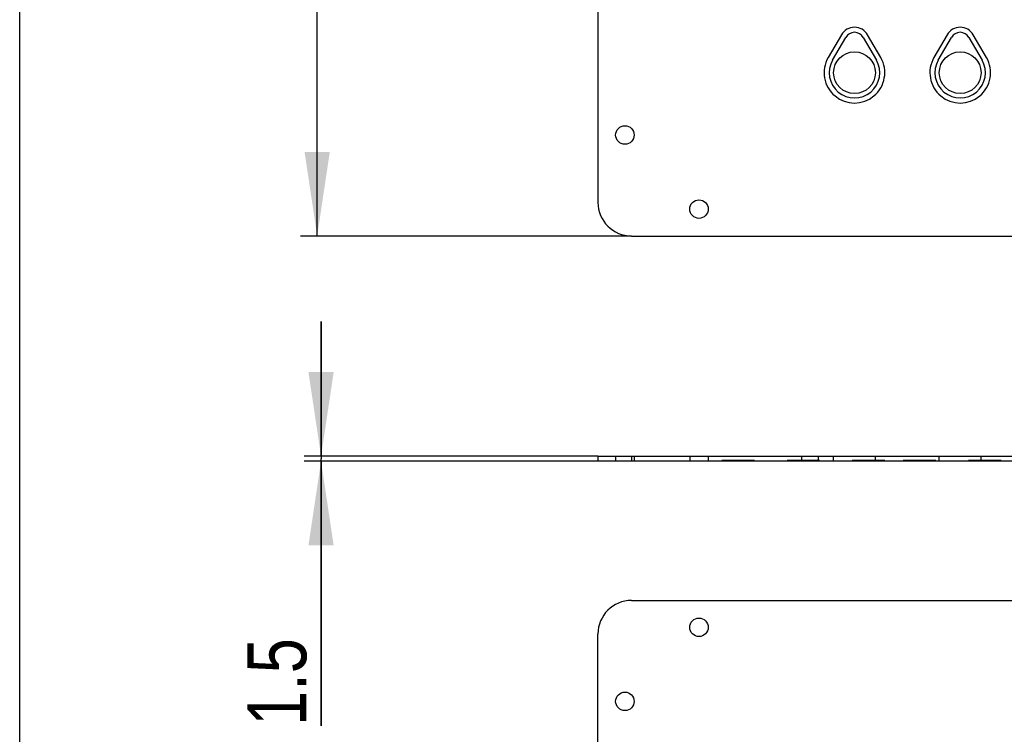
# Model space of a CAD drawing. Header units: millimetres. Extents: x -694 to 338, y 16 to 743.
# Tile 9 of 20: x 10 to 68, y 158 to 200. Entities that reach past the tile are written whole.
import ezdxf

# ---------------------------------------------------------------- set-up
doc = ezdxf.new("R2010")
doc.units = ezdxf.units.MM
doc.header["$LTSCALE"] = 19.36
doc.linetypes.add('HIDDEN', pattern=[0.2, 0.1, -0.1])
doc.layers.get('0').update_dxf_attribs({"linetype": 'CONTINUOUS'})
doc.layers.add('DEFAULT_2', color=8, linetype='HIDDEN')
doc.styles.get("Standard").update_dxf_attribs({"font": 'txt', "width": 0.8})
doc.dimstyles.new('DIMSTYLE_1', dxfattribs={"dimtxt": 3.5, "dimasz": 5, "dimexe": 0.18, "dimexo": 0.0625, "dimgap": 0.09, "dimtad": 1, "dimdec": 3, "dimlfac": 5, "dimdsep": 46, "dimtxsty": 'Standard', "dimblk": '_FILLED', "dimblk1": '_FILLED', "dimblk2": '_FILLED', "dimcen": 0.09, "dimclrt": 5, "dimadec": 0, "dimazin": 0, "dimtp": 0.8, "dimtm": 0.8, "dimtfac": 1, "dimtdec": 3, "dimtofl": 0, "dimtmove": 0, "dimatfit": 3, "dimldrblk": '_FILLED', "dimfxl": 0, "dimtolj": 1, "dimarcsym": 0})
doc.dimstyles.new('DIMSTYLE_2', dxfattribs={"dimtxt": 3.5, "dimasz": 5, "dimexe": 0.18, "dimexo": 0.0625, "dimgap": 0.09, "dimtad": 1, "dimdec": 3, "dimlfac": 5, "dimdsep": 46, "dimtxsty": 'Standard', "dimblk": '_FILLED', "dimblk1": '_FILLED', "dimblk2": '_FILLED', "dimcen": 0.09, "dimclrt": 5, "dimadec": 0, "dimazin": 0, "dimtp": 0.5, "dimtm": 0.5, "dimtfac": 1, "dimtdec": 3, "dimtofl": 0, "dimtmove": 0, "dimatfit": 3, "dimldrblk": '_FILLED', "dimfxl": 0, "dimtolj": 1, "dimarcsym": 0})
doc.dimstyles.new('DIMSTYLE_3', dxfattribs={"dimtxt": 3.5, "dimasz": 5, "dimexe": 0.18, "dimexo": 0.0625, "dimgap": 0.09, "dimtad": 1, "dimdec": 3, "dimlfac": 5, "dimdsep": 46, "dimtxsty": 'Standard', "dimblk": '_FILLED', "dimblk1": '_FILLED', "dimblk2": '_FILLED', "dimcen": 0.09, "dimclrt": 5, "dimadec": 0, "dimazin": 0, "dimtp": 0.1, "dimtm": 0.1, "dimtfac": 1, "dimtdec": 3, "dimtofl": 0, "dimtmove": 0, "dimatfit": 3, "dimldrblk": '_FILLED', "dimfxl": 0, "dimtolj": 1, "dimarcsym": 0})

# ---------------------------------------------------------------- blocks, each defined once
blk = doc.blocks.new('_FILLED')
at = {"color": 0, "linetype": 'ByBlock'}
blk.add_solid([(0, 0), (-1, 0.15), (-1, -0.15)], dxfattribs=at)
blk = doc.blocks.new('*D')
at = {"color": 2, "linetype": 'CONTINUOUS'}
for p, q in [((44.355, 263.618), (44.355, 275.023)), ((131.355, 263.618), (131.355, 275.023)), ((44.355, 274.023), (87.855, 274.023)), ((131.355, 274.023), (87.855, 274.023)), ((46.355, 265.618), (26.674, 265.618)), ((27.674, 265.618), (27.674, 226.618)), ((27.674, 187.618), (27.674, 226.618)), ((46.355, 187.618), (26.674, 187.618)), ((27.904, 174.537), (27.904, 182.537)), ((27.904, 182.537), (27.904, 174.387)), ((44.355, 174.537), (26.904, 174.537)), ((27.904, 158.523), (27.904, 174.387)), ((44.355, 174.237), (26.904, 174.237)), ((27.904, 174.237), (27.904, 158.523))]:
    blk.add_line(p, q, dxfattribs=at)
at = {"color": 2, "linetype": 'CONTINUOUS', "xscale": 5, "yscale": 5, "zscale": 5}
for p, rotation in [((44.355, 274.023), 180), ((27.674, 265.618), 90), ((27.674, 187.618), 270), ((27.904, 174.537), 270), ((27.904, 174.237), 90)]:
    blk.add_blockref('_FILLED', p, dxfattribs=dict(at, rotation=rotation))
blk.add_blockref('_FILLED', (131.355, 274.023), dxfattribs=at)
at = {"color": 5, "linetype": 'CONTINUOUS', "width": 0.8}
blk.add_text('435', height=3.5, dxfattribs=at).set_placement((80.001, 274.898))
for s, p in [('390', (26.799, 222.506)), ('1.5', (27.029, 158.523))]:
    blk.add_text(s, height=3.5, rotation=90, dxfattribs=at).set_placement(p)

msp = doc.modelspace()

# ---------------------------------------------------------------- linework, layer by layer
at = {"color": 7, "linetype": 'CONTINUOUS'}
for p, q in [((10, 20), (10, 287)), ((44.35466, 174.53655), (44.35466, 174.23655)), ((44.35466, 174.53655), (131.35466, 174.53655)), ((46.35466, 165.97378), (129.35466, 165.97378)), ((44.35466, 89.97378), (44.35466, 163.97378))]:
    msp.add_line(p, q, dxfattribs=at)
at = {"color": 3, "linetype": 'CONTINUOUS'}
for p, q in [((44.35466, 263.61802), (44.35466, 189.61802)), ((58.81524, 199.56802), (58.03582, 198.21802)), ((61.15351, 198.21802), (60.37408, 199.56802)), ((65.09524, 199.56802), (64.31582, 198.21802)), ((67.43351, 198.21802), (66.65408, 199.56802)), ((58.29562, 198.06802), (59.07505, 199.41802)), ((60.11428, 199.41802), (60.8937, 198.06802)), ((64.57562, 198.06802), (65.35505, 199.41802)), ((66.39428, 199.41802), (67.1737, 198.06802)), ((46.35466, 187.61802), (129.35466, 187.61802)), ((131.35466, 174.23655), (44.35466, 174.23655))]:
    msp.add_line(p, q, dxfattribs=at)
at = {"color": 9, "linetype": 'CONTINUOUS'}
msp.add_line((46.35466, 174.53655), (46.35466, 174.23655), dxfattribs=at)
at = {"color": 3, "linetype": 'CONTINUOUS'}
for centre, radius in [((59.59466, 197.31802), 1.24), ((65.87466, 197.31802), 1.24), ((45.95466, 193.61802), 0.55), ((50.35466, 189.21802), 0.55)]:
    msp.add_circle(centre, radius, dxfattribs=at)
at = {"color": 7, "linetype": 'CONTINUOUS'}
for centre in [(50.35466, 164.37378), (45.95466, 159.97378)]:
    msp.add_circle(centre, 0.55, dxfattribs=at)
at = {"color": 3, "linetype": 'CONTINUOUS'}
for centre, radius, start, end in [((59.59466, 199.11802), 0.9, 30, 150), ((59.59466, 199.11802), 0.6, 30, 150), ((65.87466, 199.11802), 0.9, 30, 150), ((65.87466, 199.11802), 0.6, 30, 150), ((59.59466, 197.31802), 1.8, 150, 30), ((59.59466, 197.31802), 1.5, 150, 30), ((65.87466, 197.31802), 1.8, 150, 30), ((65.87466, 197.31802), 1.5, 150, 30), ((46.35466, 189.61802), 2, 180, 270)]:
    msp.add_arc(centre, radius, start, end, dxfattribs=at)
at = {"color": 7, "linetype": 'CONTINUOUS'}
msp.add_arc((46.35466, 163.97378), 2, 90, 180, dxfattribs=at)
at = {"layer": 'DEFAULT_2', "color": 8, "linetype": 'HIDDEN'}
for p, q in [((45.40466, 174.53655), (45.40466, 174.23655)), ((46.50466, 174.53655), (46.50466, 174.23655)), ((49.80466, 174.53655), (49.80466, 174.23655)), ((50.90466, 174.53655), (50.90466, 174.23655)), ((56.45466, 174.53655), (56.45466, 174.23655)), ((57.45466, 174.23655), (57.45466, 174.53655)), ((58.35466, 174.23655), (58.35466, 174.53655)), ((60.83466, 174.23655), (60.83466, 174.53655)), ((64.63466, 174.23655), (64.63466, 174.53655)), ((67.11466, 174.23655), (67.11466, 174.53655)), ((61.39466, 174.27655), (49.76867, 174.27655)), ((49.76868, 174.27655), (49.76868, 174.23655)), ((49.77138, 174.23655), (49.77138, 174.27655)), ((49.86868, 174.27655), (49.86868, 174.23655)), ((49.87123, 174.23655), (49.87123, 174.27655)), ((50.47093, 174.23655), (50.47093, 174.27655)), ((50.53718, 174.23655), (50.53718, 174.27655)), ((50.93483, 174.27655), (50.93483, 174.23655)), ((50.9418, 174.23655), (50.9418, 174.27655)), ((50.99723, 174.23655), (50.99723, 174.27655)), ((51.03483, 174.27655), (51.03483, 174.23655)), ((51.19551, 174.23655), (51.19551, 174.27655)), ((51.28703, 174.23655), (51.28703, 174.27655)), ((51.4917, 174.23655), (51.4917, 174.27655)), ((51.55633, 174.23655), (51.55633, 174.27655)), ((51.77131, 174.23655), (51.77131, 174.27655)), ((51.82749, 174.23655), (51.82749, 174.27655)), ((51.99313, 174.27655), (51.99313, 174.23655)), ((51.99339, 174.27655), (51.99339, 174.23655)), ((52.0304, 174.23655), (52.0304, 174.27655)), ((52.04279, 174.27655), (52.04279, 174.23655)), ((52.05273, 174.23655), (52.05273, 174.27655)), ((52.09315, 174.23655), (52.09315, 174.27655)), ((52.15476, 174.23655), (52.15476, 174.27655)), ((52.18267, 174.27655), (52.18267, 174.23655)), ((52.20745, 174.23655), (52.20745, 174.27655)), ((52.24855, 174.23655), (52.24855, 174.27655)), ((52.29103, 174.23655), (52.29103, 174.27655)), ((52.30074, 174.23655), (52.30074, 174.27655)), ((52.33187, 174.27655), (52.33187, 174.23655)), ((52.46845, 174.23655), (52.46845, 174.27655)), ((52.57834, 174.27655), (52.57834, 174.23655)), ((52.66815, 174.23655), (52.66815, 174.27655)), ((52.83224, 174.27655), (52.83224, 174.23655)), ((52.84908, 174.23655), (52.84908, 174.27655)), ((52.85984, 174.23655), (52.85984, 174.27655)), ((52.93224, 174.27655), (52.93224, 174.23655)), ((52.94167, 174.23655), (52.94167, 174.27655)), ((52.94987, 174.27655), (52.94987, 174.23655)), ((52.99843, 174.23655), (52.99843, 174.27655)), ((53.0128, 174.27655), (53.0128, 174.23655)), ((53.09586, 174.27655), (53.09586, 174.23655)), ((53.11395, 174.23655), (53.11395, 174.27655)), ((53.20863, 174.27655), (53.20863, 174.23655)), ((53.22403, 174.27655), (53.22403, 174.23655)), ((53.22629, 174.23655), (53.22629, 174.27655)), ((53.23345, 174.23655), (53.23345, 174.27655)), ((53.30334, 174.27655), (53.30334, 174.23655)), ((53.30836, 174.23655), (53.30836, 174.27655)), ((53.32403, 174.27655), (53.32403, 174.23655)), ((53.32841, 174.27655), (53.32841, 174.23655)), ((53.33395, 174.23655), (53.33395, 174.27655)), ((53.38267, 174.23655), (53.38267, 174.27655)), ((53.41723, 174.23655), (53.41723, 174.27655)), ((53.42026, 174.23655), (53.42026, 174.27655)), ((53.4209, 174.23655), (53.4209, 174.27655)), ((53.43691, 174.23655), (53.43691, 174.27655)), ((53.45658, 174.27655), (53.45658, 174.23655)), ((53.46346, 174.23655), (53.46346, 174.27655)), ((53.53592, 174.23655), (53.53592, 174.27655)), ((53.54109, 174.27655), (53.54109, 174.23655)), ((53.54193, 174.23655), (53.54193, 174.27655)), ((53.55658, 174.27655), (53.55658, 174.23655)), ((53.56406, 174.23655), (53.56406, 174.27655)), ((53.57099, 174.23655), (53.57099, 174.27655)), ((53.61161, 174.27655), (53.61161, 174.23655)), ((53.6281, 174.27655), (53.6281, 174.23655)), ((53.64109, 174.27655), (53.64109, 174.23655)), ((53.64189, 174.23655), (53.64189, 174.27655)), ((53.65633, 174.23655), (53.65633, 174.27655)), ((53.65934, 174.23655), (53.65934, 174.27655)), ((53.67078, 174.23655), (53.67078, 174.27655)), ((53.68743, 174.27655), (53.68743, 174.23655)), ((53.69089, 174.27655), (53.69089, 174.23655)), ((53.69262, 174.23655), (53.69262, 174.27655)), ((53.70443, 174.27655), (53.70443, 174.23655)), ((53.70675, 174.23655), (53.70675, 174.27655)), ((53.73655, 174.23655), (53.73655, 174.27655)), ((53.75759, 174.27655), (53.75759, 174.23655)), ((53.75962, 174.23655), (53.75962, 174.27655)), ((53.76678, 174.23655), (53.76678, 174.27655)), ((53.7708, 174.23655), (53.7708, 174.27655)), ((53.77185, 174.27655), (53.77185, 174.23655)), ((53.79089, 174.27655), (53.79089, 174.23655)), ((53.79262, 174.23655), (53.79262, 174.27655)), ((53.81514, 174.23655), (53.81514, 174.27655)), ((53.81978, 174.23655), (53.81978, 174.27655)), ((53.82977, 174.23655), (53.82977, 174.27655)), ((53.86045, 174.23655), (53.86045, 174.27655)), ((53.87594, 174.23655), (53.87594, 174.27655)), ((53.87629, 174.23655), (53.87629, 174.27655)), ((53.89101, 174.27655), (53.89101, 174.23655)), ((53.89217, 174.23655), (53.89217, 174.27655)), ((53.89862, 174.23655), (53.89862, 174.27655)), ((53.91324, 174.23655), (53.91324, 174.27655)), ((53.95389, 174.23655), (53.95389, 174.27655)), ((54.00784, 174.23655), (54.00784, 174.27655)), ((54.03174, 174.23655), (54.03174, 174.27655)), ((54.03984, 174.23655), (54.03984, 174.27655)), ((54.04116, 174.23655), (54.04116, 174.27655)), ((54.04352, 174.23655), (54.04352, 174.27655)), ((54.06146, 174.23655), (54.06146, 174.27655)), ((54.0745, 174.27655), (54.0745, 174.23655)), ((54.08434, 174.23655), (54.08434, 174.27655)), ((54.11408, 174.23655), (54.11408, 174.27655)), ((54.14923, 174.23655), (54.14923, 174.27655)), ((54.17861, 174.23655), (54.17861, 174.27655)), ((54.18434, 174.23655), (54.18434, 174.27655)), ((54.26536, 174.27655), (54.26536, 174.23655)), ((54.27261, 174.27655), (54.27261, 174.23655)), ((54.2838, 174.23655), (54.2838, 174.27655)), ((54.29409, 174.23655), (54.29409, 174.27655)), ((54.29426, 174.23655), (54.29426, 174.27655)), ((54.37833, 174.23655), (54.37833, 174.27655)), ((54.38162, 174.23655), (54.38162, 174.27655)), ((54.39297, 174.23655), (54.39297, 174.27655)), ((54.39409, 174.23655), (54.39409, 174.27655)), ((54.39426, 174.23655), (54.39426, 174.27655)), ((54.4385, 174.27655), (54.4385, 174.23655)), ((54.52554, 174.27655), (54.52554, 174.23655)), ((54.5385, 174.27655), (54.5385, 174.23655)), ((54.57737, 174.27655), (54.57737, 174.23655)), ((54.58096, 174.23655), (54.58096, 174.27655)), ((54.59989, 174.27655), (54.59989, 174.23655)), ((54.61491, 174.23655), (54.61491, 174.27655)), ((54.61815, 174.23655), (54.61815, 174.27655)), ((54.63468, 174.23655), (54.63468, 174.27655)), ((54.67738, 174.27655), (54.67738, 174.23655)), ((54.68094, 174.23655), (54.68094, 174.27655)), ((54.69, 174.23655), (54.69, 174.27655)), ((54.70967, 174.23655), (54.70967, 174.27655)), ((54.72639, 174.23655), (54.72639, 174.27655)), ((54.73573, 174.27655), (54.73573, 174.23655)), ((54.73969, 174.23655), (54.73969, 174.27655)), ((54.76665, 174.23655), (54.76665, 174.27655)), ((54.78533, 174.23655), (54.78533, 174.27655)), ((54.79814, 174.23655), (54.79814, 174.27655)), ((54.8153, 174.27655), (54.8153, 174.23655)), ((54.83574, 174.27655), (54.83574, 174.23655)), ((54.83772, 174.23655), (54.83772, 174.27655)), ((54.84589, 174.23655), (54.84589, 174.27655)), ((54.85949, 174.23655), (54.85949, 174.27655)), ((54.86178, 174.27655), (54.86178, 174.23655)), ((54.87128, 174.23655), (54.87128, 174.27655)), ((54.88987, 174.27655), (54.88987, 174.23655)), ((54.90615, 174.23655), (54.90615, 174.27655)), ((54.93972, 174.23655), (54.93972, 174.27655)), ((54.94589, 174.23655), (54.94589, 174.27655)), ((54.98, 174.27655), (54.98, 174.23655)), ((54.98672, 174.23655), (54.98672, 174.27655)), ((55.01386, 174.23655), (55.01386, 174.27655)), ((55.05636, 174.23655), (55.05636, 174.27655)), ((55.05739, 174.23655), (55.05739, 174.27655)), ((55.0788, 174.23655), (55.0788, 174.27655)), ((55.10707, 174.23655), (55.10707, 174.27655)), ((55.10853, 174.27655), (55.10853, 174.23655)), ((55.13182, 174.27655), (55.13182, 174.23655)), ((55.13297, 174.23655), (55.13297, 174.27655)), ((55.13422, 174.27655), (55.13422, 174.23655)), ((55.14139, 174.23655), (55.14139, 174.27655)), ((55.14639, 174.23655), (55.14639, 174.27655)), ((55.14701, 174.27655), (55.14701, 174.23655)), ((55.15502, 174.23655), (55.15502, 174.27655)), ((55.16859, 174.23655), (55.16859, 174.27655)), ((55.16963, 174.27655), (55.16963, 174.23655)), ((55.17032, 174.27655), (55.17032, 174.23655)), ((55.1764, 174.23655), (55.1764, 174.27655)), ((55.18012, 174.23655), (55.18012, 174.27655)), ((55.19057, 174.23655), (55.19057, 174.27655)), ((55.19246, 174.23655), (55.19246, 174.27655)), ((55.22443, 174.23655), (55.22443, 174.27655)), ((55.22827, 174.23655), (55.22827, 174.27655)), ((55.22953, 174.23655), (55.22953, 174.27655)), ((55.23002, 174.23655), (55.23002, 174.27655)), ((55.25176, 174.27655), (55.25176, 174.23655)), ((55.27179, 174.23655), (55.27179, 174.27655)), ((55.28364, 174.27655), (55.28364, 174.23655)), ((55.28409, 174.23655), (55.28409, 174.27655)), ((55.29157, 174.23655), (55.29157, 174.27655)), ((55.30084, 174.23655), (55.30084, 174.27655)), ((55.30562, 174.23655), (55.30562, 174.27655)), ((55.32168, 174.27655), (55.32168, 174.23655)), ((55.32216, 174.23655), (55.32216, 174.27655)), ((55.32827, 174.23655), (55.32827, 174.27655)), ((55.33834, 174.23655), (55.33834, 174.27655)), ((55.34642, 174.23655), (55.34642, 174.27655)), ((55.34898, 174.23655), (55.34898, 174.27655)), ((55.38512, 174.23655), (55.38512, 174.27655)), ((55.40231, 174.23655), (55.40231, 174.27655)), ((55.40922, 174.23655), (55.40922, 174.27655)), ((55.44511, 174.23655), (55.44511, 174.27655)), ((55.44904, 174.23655), (55.44904, 174.27655)), ((55.45575, 174.23655), (55.45575, 174.27655)), ((55.46155, 174.27655), (55.46155, 174.23655)), ((55.4982, 174.23655), (55.4982, 174.27655)), ((55.51854, 174.23655), (55.51854, 174.27655)), ((55.5615, 174.27655), (55.5615, 174.23655)), ((55.57007, 174.23655), (55.57007, 174.27655)), ((55.57778, 174.23655), (55.57778, 174.27655)), ((55.5798, 174.27655), (55.5798, 174.23655)), ((55.59594, 174.23655), (55.59594, 174.27655)), ((55.60552, 174.23655), (55.60552, 174.27655)), ((55.62414, 174.23655), (55.62414, 174.27655)), ((55.63608, 174.23655), (55.63608, 174.27655)), ((55.65698, 174.23655), (55.65698, 174.27655)), ((55.65872, 174.23655), (55.65872, 174.27655)), ((55.68536, 174.27655), (55.68536, 174.23655)), ((55.68561, 174.27655), (55.68561, 174.23655)), ((55.69248, 174.23655), (55.69248, 174.27655)), ((55.72412, 174.23655), (55.72412, 174.27655)), ((55.72522, 174.27655), (55.72522, 174.23655)), ((55.73006, 174.27655), (55.73006, 174.23655)), ((55.73658, 174.23655), (55.73658, 174.27655)), ((55.75057, 174.23655), (55.75057, 174.27655)), ((55.76788, 174.23655), (55.76788, 174.27655)), ((55.77559, 174.23655), (55.77559, 174.27655)), ((55.78504, 174.27655), (55.78504, 174.23655)), ((55.80211, 174.23655), (55.80211, 174.27655)), ((55.81782, 174.27655), (55.81782, 174.23655)), ((55.83499, 174.23655), (55.83499, 174.27655)), ((55.85826, 174.27655), (55.85826, 174.23655)), ((55.86847, 174.23655), (55.86847, 174.27655)), ((55.89944, 174.23655), (55.89944, 174.27655)), ((55.90403, 174.23655), (55.90403, 174.27655)), ((55.90927, 174.23655), (55.90927, 174.27655)), ((55.91429, 174.27655), (55.91429, 174.23655)), ((55.96419, 174.23655), (55.96419, 174.27655)), ((55.98855, 174.23655), (55.98855, 174.27655)), ((55.99914, 174.23655), (55.99914, 174.27655)), ((56.00926, 174.23655), (56.00926, 174.27655)), ((56.01391, 174.23655), (56.01391, 174.27655)), ((56.02045, 174.23655), (56.02045, 174.27655)), ((56.02485, 174.23655), (56.02485, 174.27655)), ((56.04147, 174.27655), (56.04147, 174.23655)), ((56.05265, 174.27655), (56.05265, 174.23655)), ((56.05826, 174.23655), (56.05826, 174.27655)), ((56.06242, 174.23655), (56.06242, 174.27655)), ((56.07794, 174.23655), (56.07794, 174.27655)), ((56.10626, 174.23655), (56.10626, 174.27655)), ((56.13517, 174.27655), (56.13517, 174.23655)), ((56.14147, 174.27655), (56.14147, 174.23655)), ((56.24933, 174.27655), (56.24933, 174.23655)), ((56.29416, 174.23655), (56.29416, 174.27655)), ((56.31901, 174.27655), (56.31901, 174.23655)), ((56.38168, 174.23655), (56.38168, 174.27655)), ((56.39416, 174.23655), (56.39416, 174.27655)), ((56.43449, 174.23655), (56.43449, 174.27655)), ((56.47123, 174.23655), (56.47123, 174.27655)), ((56.48587, 174.23655), (56.48587, 174.27655)), ((56.54962, 174.23655), (56.54962, 174.27655)), ((56.55687, 174.23655), (56.55687, 174.27655)), ((56.5615, 174.23655), (56.5615, 174.27655)), ((56.57238, 174.23655), (56.57238, 174.27655)), ((56.57447, 174.23655), (56.57447, 174.27655)), ((56.58591, 174.23655), (56.58591, 174.27655)), ((56.67541, 174.23655), (56.67541, 174.27655)), ((56.68383, 174.23655), (56.68383, 174.27655)), ((56.69881, 174.23655), (56.69881, 174.27655)), ((56.70637, 174.27655), (56.70637, 174.23655)), ((56.71039, 174.27655), (56.71039, 174.23655)), ((56.71341, 174.27655), (56.71341, 174.23655)), ((56.71557, 174.27655), (56.71557, 174.23655)), ((56.71903, 174.23655), (56.71903, 174.27655)), ((56.7208, 174.23655), (56.7208, 174.27655)), ((56.72798, 174.27655), (56.72798, 174.23655)), ((56.72932, 174.23655), (56.72932, 174.27655)), ((56.76264, 174.27655), (56.76264, 174.23655)), ((56.80611, 174.27655), (56.80611, 174.23655)), ((56.82299, 174.23655), (56.82299, 174.27655)), ((56.8293, 174.23655), (56.8293, 174.27655)), ((56.83345, 174.23655), (56.83345, 174.27655)), ((56.84458, 174.27655), (56.84458, 174.23655)), ((56.87004, 174.23655), (56.87004, 174.27655)), ((56.87258, 174.23655), (56.87258, 174.27655)), ((56.8813, 174.27655), (56.8813, 174.23655)), ((56.88996, 174.23655), (56.88996, 174.27655)), ((56.92082, 174.23655), (56.92082, 174.27655)), ((56.94485, 174.27655), (56.94485, 174.23655)), ((56.95451, 174.23655), (56.95451, 174.27655)), ((57.0455, 174.27655), (57.0455, 174.23655)), ((57.12001, 174.23655), (57.12001, 174.27655)), ((57.12918, 174.27655), (57.12918, 174.23655)), ((57.16746, 174.23655), (57.16746, 174.27655)), ((57.19254, 174.27655), (57.19254, 174.23655)), ((57.20861, 174.27655), (57.20861, 174.23655)), ((57.2259, 174.23655), (57.2259, 174.27655)), ((57.33455, 174.23655), (57.33455, 174.27655)), ((57.42618, 174.23655), (57.42618, 174.27655)), ((57.43165, 174.23655), (57.43165, 174.27655)), ((57.46979, 174.23655), (57.46979, 174.27655)), ((57.49123, 174.23655), (57.49123, 174.27655)), ((57.52447, 174.23655), (57.52447, 174.27655)), ((57.54774, 174.27655), (57.54774, 174.23655)), ((57.54807, 174.23655), (57.54807, 174.27655)), ((57.57635, 174.23655), (57.57635, 174.27655)), ((57.60501, 174.27655), (57.60501, 174.23655)), ((57.67214, 174.27655), (57.67214, 174.23655)), ((57.72306, 174.23655), (57.72306, 174.27655)), ((57.76935, 174.27655), (57.76935, 174.23655)), ((57.79466, 174.27655), (57.79466, 174.23655)), ((57.81488, 174.23655), (57.81488, 174.27655)), ((57.81642, 174.23655), (57.81642, 174.27655)), ((57.83945, 174.23655), (57.83945, 174.27655)), ((57.85522, 174.23655), (57.85522, 174.27655)), ((57.87101, 174.27655), (57.87101, 174.23655)), ((57.87588, 174.23655), (57.87588, 174.27655)), ((57.90009, 174.27655), (57.90009, 174.23655)), ((57.91015, 174.23655), (57.91015, 174.27655)), ((57.94362, 174.27655), (57.94362, 174.23655)), ((57.95007, 174.23655), (57.95007, 174.27655)), ((57.97541, 174.27655), (57.97541, 174.23655)), ((58.03474, 174.27655), (58.03474, 174.23655)), ((58.03582, 174.23655), (58.03582, 174.27655)), ((58.03901, 174.23655), (58.03901, 174.27655)), ((58.04482, 174.27655), (58.04482, 174.23655)), ((58.04888, 174.27655), (58.04888, 174.23655)), ((58.05482, 174.23655), (58.05482, 174.27655)), ((58.07228, 174.27655), (58.07228, 174.23655)), ((58.07274, 174.27655), (58.07274, 174.23655)), ((58.08057, 174.27655), (58.08057, 174.23655)), ((58.08417, 174.23655), (58.08417, 174.27655)), ((58.09466, 174.27655), (58.09466, 174.23655)), ((58.13196, 174.23655), (58.13196, 174.27655)), ((58.15134, 174.23655), (58.15134, 174.27655)), ((58.15403, 174.23655), (58.15403, 174.27655)), ((58.21789, 174.23655), (58.21789, 174.27655)), ((58.23281, 174.23655), (58.23281, 174.27655)), ((58.27563, 174.23655), (58.27563, 174.27655)), ((58.29562, 174.23655), (58.29562, 174.27655)), ((58.30314, 174.23655), (58.30314, 174.27655)), ((58.31736, 174.27655), (58.31736, 174.23655)), ((58.48127, 174.23655), (58.48127, 174.27655)), ((58.50354, 174.23655), (58.50354, 174.27655)), ((58.50379, 174.23655), (58.50379, 174.27655)), ((58.5039, 174.23655), (58.5039, 174.27655)), ((58.54902, 174.27655), (58.54902, 174.23655)), ((58.5528, 174.23655), (58.5528, 174.27655)), ((58.57142, 174.27655), (58.57142, 174.23655)), ((58.57632, 174.23655), (58.57632, 174.27655)), ((58.58026, 174.23655), (58.58026, 174.27655)), ((58.58885, 174.27655), (58.58885, 174.23655)), ((58.60348, 174.23655), (58.60348, 174.27655)), ((58.6039, 174.23655), (58.6039, 174.27655)), ((58.61459, 174.23655), (58.61459, 174.27655)), ((58.65996, 174.27655), (58.65996, 174.23655)), ((58.67632, 174.23655), (58.67632, 174.27655)), ((58.68894, 174.27655), (58.68894, 174.23655)), ((58.7278, 174.23655), (58.7278, 174.27655)), ((58.77736, 174.23655), (58.77736, 174.27655)), ((58.77758, 174.27655), (58.77758, 174.23655)), ((58.81323, 174.23655), (58.81323, 174.27655)), ((58.81524, 174.23655), (58.81524, 174.27655)), ((58.86469, 174.23655), (58.86469, 174.27655)), ((58.86751, 174.23655), (58.86751, 174.27655)), ((58.92896, 174.23655), (58.92896, 174.27655)), ((58.93455, 174.23655), (58.93455, 174.27655)), ((58.99231, 174.27655), (58.99231, 174.23655)), ((59.0417, 174.23655), (59.0417, 174.27655)), ((59.07505, 174.23655), (59.07505, 174.27655)), ((59.21892, 174.23655), (59.21892, 174.27655)), ((59.2395, 174.27655), (59.2395, 174.23655)), ((59.32379, 174.27655), (59.32379, 174.23655)), ((59.34468, 174.23655), (59.34468, 174.27655)), ((59.3651, 174.23655), (59.3651, 174.27655)), ((59.5341, 174.23655), (59.5341, 174.27655)), ((59.53606, 174.23655), (59.53606, 174.27655)), ((59.63297, 174.23655), (59.63297, 174.27655)), ((59.63606, 174.23655), (59.63606, 174.27655)), ((60.11428, 174.23655), (60.11428, 174.27655)), ((60.37408, 174.23655), (60.37408, 174.27655)), ((60.8937, 174.23655), (60.8937, 174.27655)), ((61.09466, 174.27655), (61.09466, 174.23655)), ((61.15351, 174.23655), (61.15351, 174.27655)), ((61.39466, 174.27655), (61.39466, 174.23655)), ((62.45766, 174.23655), (62.45766, 174.27655)), ((68.3038, 174.27655), (62.45766, 174.27655)), ((62.99737, 174.23655), (62.99737, 174.27655)), ((63.17864, 174.23655), (63.17864, 174.27655)), ((63.62153, 174.23655), (63.62153, 174.27655)), ((64.07466, 174.27655), (64.07466, 174.23655)), ((64.31582, 174.23655), (64.31582, 174.27655)), ((64.37466, 174.27655), (64.37466, 174.23655)), ((64.48465, 174.23655), (64.48465, 174.27655)), ((64.57562, 174.23655), (64.57562, 174.27655)), ((64.58559, 174.23655), (64.58559, 174.27655)), ((64.85544, 174.23655), (64.85544, 174.27655)), ((65.09524, 174.23655), (65.09524, 174.27655)), ((65.2489, 174.23655), (65.2489, 174.27655)), ((65.30245, 174.23655), (65.30245, 174.27655)), ((65.35505, 174.23655), (65.35505, 174.27655)), ((65.39927, 174.23655), (65.39927, 174.27655)), ((65.44459, 174.23655), (65.44459, 174.27655)), ((65.84422, 174.23655), (65.84422, 174.27655)), ((65.89778, 174.23655), (65.89778, 174.27655)), ((65.9946, 174.23655), (65.9946, 174.27655)), ((66.02138, 174.23655), (66.02138, 174.27655)), ((66.39428, 174.23655), (66.39428, 174.27655)), ((66.42101, 174.23655), (66.42101, 174.27655)), ((66.61464, 174.23655), (66.61464, 174.27655)), ((66.65408, 174.23655), (66.65408, 174.27655)), ((66.77738, 174.23655), (66.77738, 174.27655)), ((66.88862, 174.23655), (66.88862, 174.27655)), ((66.91327, 174.23655), (66.91327, 174.27655)), ((66.97308, 174.23655), (66.97308, 174.27655)), ((67.13367, 174.23655), (67.13367, 174.27655)), ((67.1737, 174.23655), (67.1737, 174.27655)), ((67.37466, 174.27655), (67.37466, 174.23655)), ((67.40773, 174.23655), (67.40773, 174.27655)), ((67.43351, 174.23655), (67.43351, 174.27655)), ((67.4345, 174.23655), (67.4345, 174.27655)), ((67.63226, 174.23655), (67.63226, 174.27655)), ((67.6405, 174.23655), (67.6405, 174.27655)), ((67.67466, 174.27655), (67.67466, 174.23655)), ((67.6817, 174.23655), (67.6817, 174.27655)), ((68.02777, 174.23655), (68.02777, 174.27655)), ((68.12459, 174.23655), (68.12459, 174.27655)), ((68.26055, 174.23655), (68.26055, 174.27655)), ((68.3038, 174.23655), (68.3038, 174.27655))]:
    msp.add_line(p, q, dxfattribs=at)

# ---------------------------------------------------------------- dimensions: what is measured, and where the dimension line sits
at = {"color": 2, "linetype": 'CONTINUOUS'}
dim = msp.add_linear_dim(base=(131.35466, 274.02286), p1=(44.35466, 263.61802), p2=(131.35466, 263.61802), dimstyle='DIMSTYLE_1', dxfattribs=at)
dim.commit()
dim.dimension.update_dxf_attribs({"geometry": '*D', "text_midpoint": (84.2012, 276.64786), "dimtype": 160})
for base, p1, p2, dimstyle, middle in [((27.67385, 187.61802), (46.35466, 265.61802), (46.35466, 187.61802), 'DIMSTYLE_2', (25.04885, 226.70604)), ((27.90418, 174.23655), (44.35466, 174.53655), (44.35466, 174.23655), 'DIMSTYLE_3', (25.27918, 162.72347))]:
    dim = msp.add_linear_dim(base=base, p1=p1, p2=p2, angle=270, dimstyle=dimstyle, dxfattribs=at)
    dim.commit()
    dim.dimension.update_dxf_attribs({"geometry": '*D', "text_midpoint": middle, "dimtype": 160})

doc.saveas('drawing.dxf')
